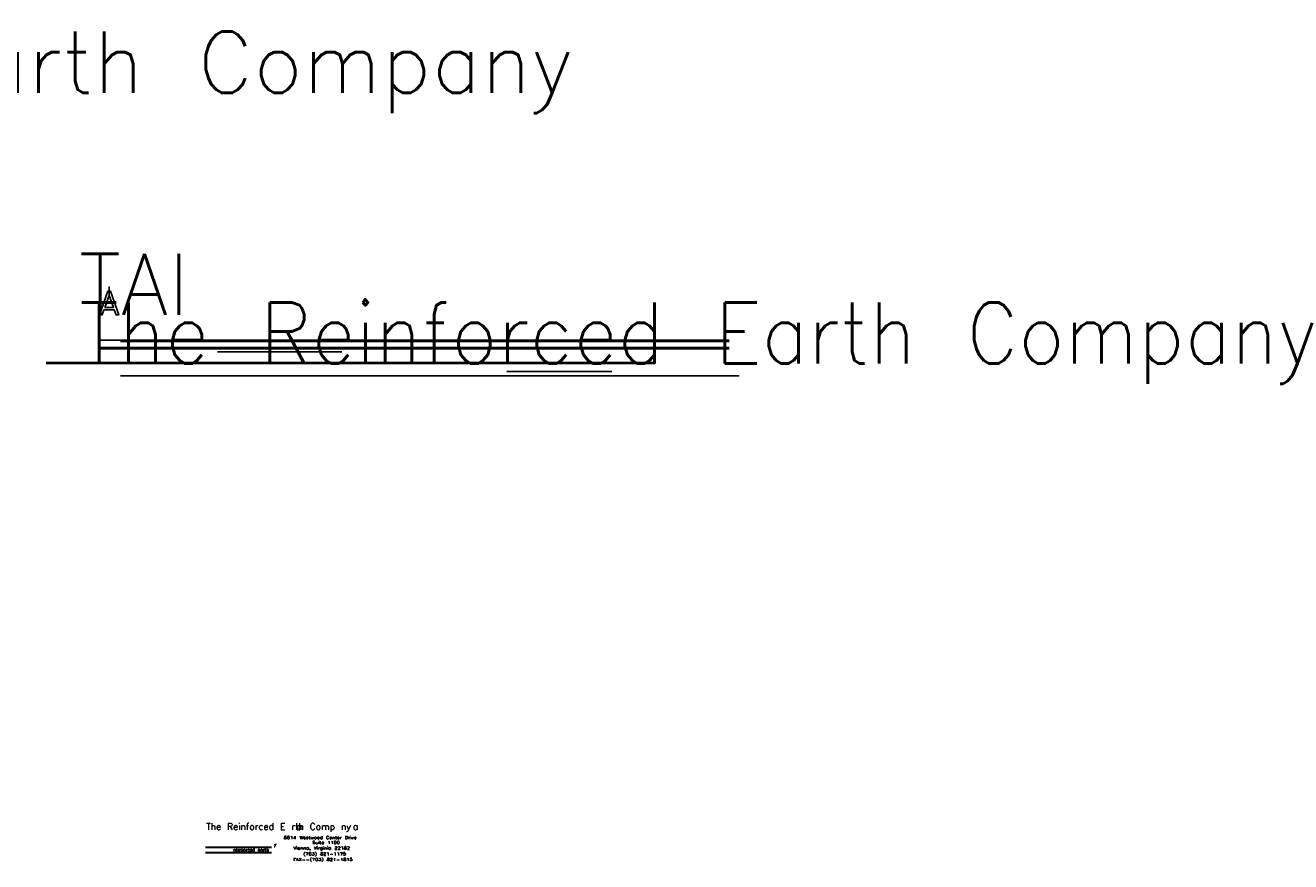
# Model space of a CAD drawing. Extents: x 0 to 1154, y 0 to 483.
# Tile 6 of 6: x 761 to 1154, y 210 to 469. Entities that reach past the tile are written whole.
import ezdxf
from ezdxf.enums import TextEntityAlignment as Align

# ---------------------------------------------------------------- set-up
doc = ezdxf.new("R2010")
doc.units = 0
doc.header["$LTSCALE"] = 25.4
doc.header["$MEASUREMENT"] = 0
doc.layers.add('TRASH', color=1, linetype='CONTINUOUS')
doc.styles.add('TXT_SHX', font='txt.shx')

msp = doc.modelspace()

# ---------------------------------------------------------------- linework, layer by layer
at = {"layer": 'TRASH', "color": 7, "linetype": 'CONTINUOUS'}
for p, q in [((787.24, 385.54), (787.24, 388.26)), ((787.24, 385.54), (787.24, 388.26)), ((787.24, 385.54), (787.24, 386.8)), ((787.24, 385.54), (787.24, 386.8)), ((787.24, 385.54), (787.24, 386.8)), ((787.24, 385.54), (787.24, 386.8)), ((820.88, 367.98), (859.51, 367.98)), ((820.88, 367.98), (859.51, 367.98)), ((910.64, 361.93), (943.24, 361.93)), ((910.64, 361.93), (943.24, 361.93))]:
    msp.add_line(p, q, dxfattribs=at)
at = {"layer": 'TRASH', "color": 3, "linetype": 'CONTINUOUS'}
for p, q in [((783.77, 371.64), (979.67, 371.64)), ((783.77, 371.64), (979.67, 371.64)), ((784.1, 369.31), (979.67, 369.31)), ((784.1, 369.31), (979.67, 369.31)), ((790.78, 371.24), (979.67, 371.24)), ((790.78, 371.24), (979.67, 371.24)), ((784.1, 368.91), (979.67, 368.91)), ((784.1, 368.91), (979.67, 368.91)), ((767.69, 364.73), (956.59, 364.73)), ((767.69, 364.73), (956.59, 364.73)), ((767.69, 364.33), (956.59, 364.33)), ((767.69, 364.33), (956.59, 364.33)), ((790.78, 360.51), (982.8, 360.51)), ((790.78, 360.51), (982.8, 360.51)), ((817.17, 214.21), (837.64, 214.21)), ((817.17, 214.21), (837.64, 214.21)), ((817.17, 214.11), (837.64, 214.11)), ((817.17, 214.11), (837.64, 214.11)), ((817.17, 212.55), (837.64, 212.55)), ((817.17, 212.55), (837.64, 212.55)), ((817.17, 212.45), (837.64, 212.45)), ((817.17, 212.45), (837.64, 212.45))]:
    msp.add_line(p, q, dxfattribs=at)
at = {"layer": 'TRASH', "color": 7, "linetype": 'CONTINUOUS'}
for points in [[(787.24, 386.8), (786.84, 386.8), (784.24, 379.48), (785.09, 379.48), (785.63, 381.01), (788.86, 381.01), (789.4, 379.48), (790.25, 379.48), (787.64, 386.8)], [(787.24, 386.8), (786.84, 386.8), (784.24, 379.48), (785.09, 379.48), (785.63, 381.01), (788.86, 381.01), (789.4, 379.48), (790.25, 379.48), (787.64, 386.8)], [(785.92, 381.81), (788.57, 381.81), (787.24, 385.54)], [(785.92, 381.81), (788.57, 381.81), (787.24, 385.54)]]:
    msp.add_lwpolyline(points, close=True, dxfattribs=at)
at = {"layer": 'TRASH', "color": 7, "linetype": 'CONTINUOUS', "const_width": 0.00035}
for points in [[(817.78, 213.33, 1), (818.43, 213.33, 1)], [(817.78, 213.33, 1), (818.43, 213.33, 1)], [(818.52, 214.99, 1), (819.17, 214.99, 1)], [(818.52, 214.99, 1), (819.17, 214.99, 1)], [(819.26, 213.33, 1), (819.91, 213.33, 1)], [(819.26, 213.33, 1), (819.91, 213.33, 1)], [(820.01, 214.99, 1), (820.66, 214.99, 1)], [(820.01, 214.99, 1), (820.66, 214.99, 1)], [(820.75, 213.33, 1), (821.4, 213.33, 1)], [(820.75, 213.33, 1), (821.4, 213.33, 1)], [(821.49, 214.99, 1), (822.14, 214.99, 1)], [(821.49, 214.99, 1), (822.14, 214.99, 1)], [(822.23, 213.33, 1), (822.88, 213.33, 1)], [(822.23, 213.33, 1), (822.88, 213.33, 1)], [(822.98, 214.99, 1), (823.63, 214.99, 1)], [(822.98, 214.99, 1), (823.63, 214.99, 1)], [(823.72, 213.33, 1), (824.37, 213.33, 1)], [(823.72, 213.33, 1), (824.37, 213.33, 1)], [(818.52, 211.67, 1), (819.17, 211.67, 1)], [(818.52, 211.67, 1), (819.17, 211.67, 1)], [(820.01, 211.67, 1), (820.66, 211.67, 1)], [(820.01, 211.67, 1), (820.66, 211.67, 1)], [(821.49, 211.67, 1), (822.14, 211.67, 1)], [(821.49, 211.67, 1), (822.14, 211.67, 1)], [(822.98, 211.67, 1), (823.63, 211.67, 1)], [(822.98, 211.67, 1), (823.63, 211.67, 1)]]:
    msp.add_lwpolyline(points, format="xyb", close=True, dxfattribs=at)

# ---------------------------------------------------------------- texts
at = {"layer": 'TRASH', "color": 3, "linetype": 'CONTINUOUS', "style": 'TXT_SHX'}
for s, p in [('The Reinforced Earth Company', (519.77, 448.41)), ('The Reinforced Earth Company', (519.77, 448.41)), ('TAI', (777.92, 379.46)), ('TAI', (777.92, 379.46)), ('The Reinforced Earth Company', (778, 364.36)), ('The Reinforced Earth Company', (778, 364.36))]:
    msp.add_text(s, height=19, dxfattribs=at).set_placement(p)
at = {"layer": 'TRASH', "color": 3, "linetype": 'CONTINUOUS', "style": 'TXT_SHX', "width": 1.03}
for s, p in [('The Reinforced E rth Comp ny', (817.36, 219.63)), ('The Reinforced E rth Comp ny', (817.36, 219.63)), ('a', (845.44, 219.63)), ('a', (845.44, 219.63)), ('a', (862.9, 219.63)), ('a', (862.9, 219.63))]:
    msp.add_text(s, height=2, dxfattribs=at).set_placement(p)
at = {"layer": 'TRASH', "color": 3, "linetype": 'CONTINUOUS', "style": 'TXT_SHX', "width": 1.25}
for s, p in [('8614 Westwood Center Drive', (852.77, 216.73)), ('8614 Westwood Center Drive', (852.77, 216.73)), ('Suite 1100', (854.58, 215.22)), ('Suite 1100', (854.58, 215.22)), ('Vienna, Virginia 22182', (853.24, 213.5)), ('Vienna, Virginia 22182', (853.24, 213.5)), (' (703) 821-1175', (853.64, 211.67)), (' (703) 821-1175', (853.64, 211.67)), ('FAX--(703) 821-1815', (853.57, 209.95)), ('FAX--(703) 821-1815', (853.57, 209.95))]:
    msp.add_text(s, height=0.9, dxfattribs=at).set_placement(p, align=Align.CENTER)
at = {"layer": 'TRASH', "color": 2, "linetype": 'CONTINUOUS', "style": 'TXT_SHX', "width": 0.994}
msp.add_text('reinforced earth', height=0.9999, dxfattribs=at).set_placement((825.8, 212.91))
msp.add_text('reinforced earth', height=0.9999, dxfattribs=at).set_placement((825.8, 212.91))
at = {"layer": 'TRASH', "color": 3, "linetype": 'CONTINUOUS', "style": 'TXT_SHX'}
msp.add_text('y', height=0.999, dxfattribs=at).set_placement((838.8, 214.59), align=Align.CENTER)
msp.add_text('y', height=0.999, dxfattribs=at).set_placement((838.8, 214.59), align=Align.CENTER)

doc.saveas('drawing.dxf')
